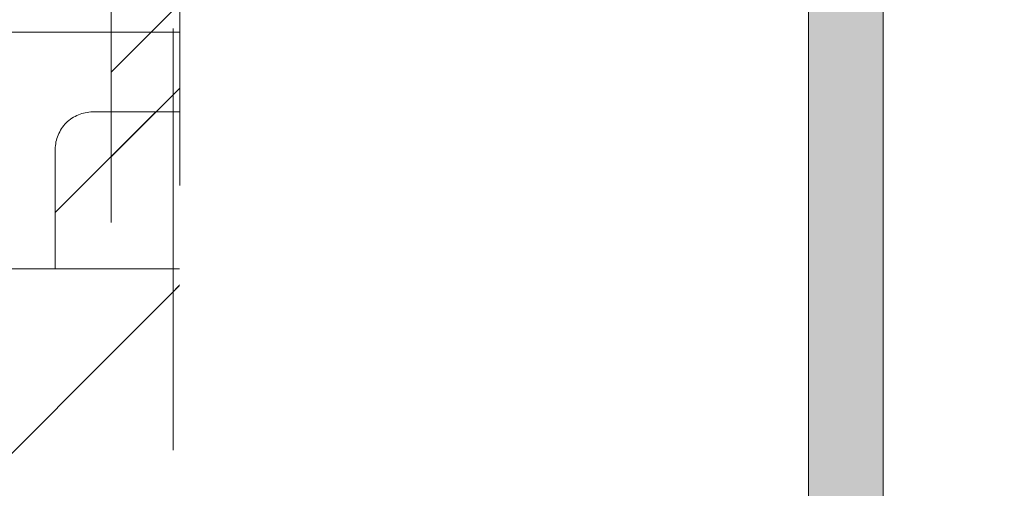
# Model space of a CAD drawing. Header units: inches. Extents: x -416 to -272, y -73 to 47.
# Tile 197 of 206: x -283.32 to -280.21, y -3.73 to -2.25. Entities that reach past the tile are written whole.
import ezdxf

# ---------------------------------------------------------------- set-up
doc = ezdxf.new("R2010")
doc.units = ezdxf.units.IN
doc.header["$LTSCALE"] = 32
doc.header["$MEASUREMENT"] = 0
doc.header["$PDMODE"] = 1
doc.header["$PDSIZE"] = -2
doc.linetypes.add('Dash Style-1', pattern=[0.083328, 0.041656, -0.041672])
for name, color, linetype, lineweight in [('Black', 7, 'Continuous', 18), ('DashLine', 7, 'Continuous', 13), ('DashLineFill', 7, 'Dash Style-1', 13), ('Drawing', 7, 'Continuous', 18), ('Leg_Locator', 7, 'Continuous', 13), ('Metal-DeskStructure', 7, 'Continuous', 13), ('None', 7, 'Continuous', 18), ('SolidLine', 7, 'Continuous', 15), ('Wood_1-H', 7, 'Continuous', 13)]:
    doc.layers.add(name, color=color, linetype=linetype, lineweight=lineweight)
pattern_1 = [(45, (0, 0), (-1.613, 1.9357), []), (45, (-1.0608, 1.0608), (-0.472346, 0.41676), [])]

# ---------------------------------------------------------------- blocks, each defined once
blk = doc.blocks.new('1BRPFY-Leg_Plate (2D)')
at = {"layer": 'DashLineFill', "linetype": 'Continuous', "lineweight": 13}
h = blk.add_hatch(dxfattribs=at)
h.set_pattern_fill('Steel', color=253, style=0, pattern_type=2)
h.set_pattern_definition(pattern_1)
edge = h.paths.add_edge_path()
edge.add_arc((-1.7047, 1.7047), 0.126, 90, 180, ccw=False)
edge.add_line((-1.7047, 1.8307), (1.7047, 1.8307))
edge.add_arc((1.7047, 1.7047), 0.126, 0, 90, ccw=False)
edge.add_line((1.8307, 1.7047), (1.8307, -1.7047))
edge.add_arc((1.7047, -1.7047), 0.126, -90, 0, ccw=False)
edge.add_line((1.7047, -1.8307), (-1.7047, -1.8307))
edge.add_arc((-1.7047, -1.7047), 0.126, 180, 270, ccw=False)
edge.add_line((-1.8307, -1.7047), (-1.8307, 1.7047))
at = {"layer": 'DashLineFill', "flags": 128}
blk.add_lwpolyline([(-1.8307, 1.7047, -0.414214), (-1.7047, 1.8307), (1.7047, 1.8307, -0.414214), (1.8307, 1.7047), (1.8307, -1.7047, -0.414214), (1.7047, -1.8307), (-1.7047, -1.8307, -0.414214), (-1.8307, -1.7047)], format="xyb", close=True, dxfattribs=at)
blk = doc.blocks.new('1BRPX8-Util_Bkt_Lg-F (2D)')
at = {"layer": 'DashLineFill', "linetype": 'Continuous', "lineweight": 13}
h = blk.add_hatch(dxfattribs=at)
h.set_pattern_fill('Steel', color=253, style=0, pattern_type=2)
h.set_pattern_definition(pattern_1)
edge = h.paths.add_edge_path()
edge.add_line((-4.4685, 7.5394), (-2.4213, 7.5394))
edge.add_line((-2.4213, 7.5394), (-2.4213, 7.9173))
edge.add_arc((-2.3031, 7.9173), 0.1181, 90, 180, ccw=False)
edge.add_line((-2.3031, 8.0354), (2.3031, 8.0354))
edge.add_arc((2.3031, 7.9173), 0.1181, 0, 90, ccw=False)
edge.add_line((2.4213, 7.9173), (2.4213, 7.5394))
edge.add_line((2.4213, 7.5394), (4.4685, 7.5394))
edge.add_line((4.4685, 7.5394), (4.4685, 7.4055))
edge.add_line((4.4685, 7.4055), (3.1299, 7.4055))
edge.add_line((3.1299, 7.4055), (3.1299, -2.0118))
edge.add_line((3.1299, -2.0118), (4.4685, -2.0118))
edge.add_line((4.4685, -2.0118), (4.4685, -2.1457))
edge.add_line((4.4685, -2.1457), (2.4213, -2.1457))
edge.add_line((2.4213, -2.1457), (2.4213, -2.5236))
edge.add_arc((2.3031, -2.5236), 0.1181, 270, 360, ccw=False)
edge.add_line((2.3031, -2.6417), (-2.3031, -2.6417))
edge.add_arc((-2.3031, -2.5236), 0.1181, 180, 270, ccw=False)
edge.add_line((-2.4213, -2.5236), (-2.4213, -2.1457))
edge.add_line((-2.4213, -2.1457), (-4.4685, -2.1457))
edge.add_line((-4.4685, -2.1457), (-4.4685, -2.0118))
edge.add_line((-4.4685, -2.0118), (-3.1299, -2.0118))
edge.add_line((-3.1299, -2.0118), (-3.1299, 7.4055))
edge.add_line((-3.1299, 7.4055), (-4.4685, 7.4055))
edge.add_line((-4.4685, 7.4055), (-4.4685, 7.5394))
at = {"layer": 'DashLineFill', "flags": 128}
blk.add_lwpolyline([(-4.4685, 7.5394), (-2.4213, 7.5394), (-2.4213, 7.9173, -0.414214), (-2.3031, 8.0354), (2.3031, 8.0354, -0.414214), (2.4213, 7.9173), (2.4213, 7.5394), (4.4685, 7.5394), (4.4685, 7.4055), (3.1299, 7.4055), (3.1299, -2.0118), (4.4685, -2.0118), (4.4685, -2.1457), (2.4213, -2.1457), (2.4213, -2.5236, -0.414214), (2.3031, -2.6417), (-2.3031, -2.6417, -0.414214), (-2.4213, -2.5236), (-2.4213, -2.1457), (-4.4685, -2.1457), (-4.4685, -2.0118), (-3.1299, -2.0118), (-3.1299, 7.4055), (-4.4685, 7.4055)], format="xyb", close=True, dxfattribs=at)
blk = doc.blocks.new('Slate-LegBrace (2D)')
at = {"layer": 'DashLineFill', "linetype": 'Continuous', "lineweight": 13}
h = blk.add_hatch(dxfattribs=at)
h.set_pattern_fill('Steel', color=253, style=0, pattern_type=2)
h.set_pattern_definition(pattern_1)
edge = h.paths.add_edge_path()
edge.add_line((-2.1996, -0.1352), (-1.3748, -0.1352))
edge.add_arc((0, -0.0136), 1.3801, 185.0546, 354.9454)
edge.add_line((1.3748, -0.1352), (2.1997, -0.1352))
edge.add_arc((0.0001, -0.0171), 2.2028, 183.0731, 356.9269, ccw=False)
h = blk.add_hatch(dxfattribs=at)
h.set_pattern_fill('Steel', color=253, style=0, pattern_type=2)
h.set_pattern_definition(pattern_1)
edge = h.paths.add_edge_path()
edge.add_line((2.1917, -0.2375), (1.4637, -0.2375))
edge.add_arc((-0.0001, -0.017), 1.4803, 188.5653, 351.4347, ccw=False)
edge.add_line((-1.4639, -0.2375), (-2.1918, -0.2375))
edge.add_line((-2.1918, -0.2375), (-2.1997, -0.1352))
edge.add_line((-2.1997, -0.1352), (-1.3748, -0.1352))
edge.add_arc((0, -0.0136), 1.3801, 185.0546, 354.9454)
edge.add_line((1.3748, -0.1352), (2.1996, -0.1352))
edge.add_line((2.1996, -0.1352), (2.1917, -0.2375))
h = blk.add_hatch(dxfattribs=at)
h.set_pattern_fill('Steel', color=253, style=0, pattern_type=2)
h.set_pattern_definition(pattern_1)
h.paths.add_polyline_path([(0.6865, -1.8192), (0.6948, -1.8196), (0.7031, -1.8208), (0.7111, -1.8228), (0.7189, -1.8256), (0.7265, -1.8292), (0.7336, -1.8334), (0.7403, -1.8384), (0.7464, -1.844), (0.752, -1.8501), (0.757, -1.8568), (0.7612, -1.8639), (0.7648, -1.8714), (0.7676, -1.8792), (0.7696, -1.8873), (0.7709, -1.8955), (0.7713, -1.9038), (0.7709, -1.9121), (0.7697, -1.9203), (0.7677, -1.9284), (0.7649, -1.9362), (0.7613, -1.9437), (0.7571, -1.9508), (0.7521, -1.9575), (0.7466, -1.9637), (0.7404, -1.9692), (0.7337, -1.9742), (0.7266, -1.9785), (0.7191, -1.982), (0.7113, -1.9848), (0.7032, -1.9869), (0.695, -1.9881), (0.6867, -1.9885), (0.6784, -1.9881), (0.6702, -1.9869), (0.6622, -1.9849), (0.6543, -1.9821), (0.6468, -1.9786), (0.6397, -1.9743), (0.633, -1.9694), (0.6268, -1.9638), (0.6213, -1.9576), (0.6163, -1.951), (0.612, -1.9438), (0.6085, -1.9363), (0.6057, -1.9285), (0.6036, -1.9205), (0.6024, -1.9123), (0.602, -1.904), (0.6024, -1.8957), (0.6036, -1.8874), (0.6056, -1.8794), (0.6084, -1.8716), (0.6119, -1.864), (0.6162, -1.8569), (0.6212, -1.8502), (0.6267, -1.8441), (0.6329, -1.8385), (0.6395, -1.8335), (0.6467, -1.8293), (0.6542, -1.8257), (0.662, -1.8229), (0.67, -1.8209), (0.6783, -1.8196)])
at = {"layer": 'DashLineFill', "flags": 128}
for points in [[(2.1917, -0.2375), (1.4637, -0.2375, -0.860663), (-1.4639, -0.2375), (-2.1918, -0.2375), (-2.1997, -0.1352), (-1.3748, -0.1352, 0.915455), (1.3748, -0.1352), (2.1996, -0.1352)], [(-2.1996, -0.1352), (-1.3748, -0.1352, 0.915455), (1.3748, -0.1352), (2.1997, -0.1352, -0.947752)]]:
    blk.add_lwpolyline(points, format="xyb", close=True, dxfattribs=at)
blk.add_lwpolyline([(0.6865, -1.8192), (0.6948, -1.8196), (0.7031, -1.8208), (0.7111, -1.8228), (0.7189, -1.8256), (0.7265, -1.8292), (0.7336, -1.8334), (0.7403, -1.8384), (0.7464, -1.844), (0.752, -1.8501), (0.757, -1.8568), (0.7612, -1.8639), (0.7648, -1.8714), (0.7676, -1.8792), (0.7696, -1.8873), (0.7709, -1.8955), (0.7713, -1.9038), (0.7709, -1.9121), (0.7697, -1.9203), (0.7677, -1.9284), (0.7649, -1.9362), (0.7613, -1.9437), (0.7571, -1.9508), (0.7521, -1.9575), (0.7466, -1.9637), (0.7404, -1.9692), (0.7337, -1.9742), (0.7266, -1.9785), (0.7191, -1.982), (0.7113, -1.9848), (0.7032, -1.9869), (0.695, -1.9881), (0.6867, -1.9885), (0.6784, -1.9881), (0.6702, -1.9869), (0.6622, -1.9849), (0.6543, -1.9821), (0.6468, -1.9786), (0.6397, -1.9743), (0.633, -1.9694), (0.6268, -1.9638), (0.6213, -1.9576), (0.6163, -1.951), (0.612, -1.9438), (0.6085, -1.9363), (0.6057, -1.9285), (0.6036, -1.9205), (0.6024, -1.9123), (0.602, -1.904), (0.6024, -1.8957), (0.6036, -1.8874), (0.6056, -1.8794), (0.6084, -1.8716), (0.6119, -1.864), (0.6162, -1.8569), (0.6212, -1.8502), (0.6267, -1.8441), (0.6329, -1.8385), (0.6395, -1.8335), (0.6467, -1.8293), (0.6542, -1.8257), (0.662, -1.8229), (0.67, -1.8209), (0.6783, -1.8196)], close=True, dxfattribs=at)
blk = doc.blocks.new('TLLegSleeve (2D)')
at = {"layer": 'DashLineFill', "linetype": 'Continuous', "lineweight": 13}
h = blk.add_hatch(dxfattribs=at)
h.set_pattern_fill('Steel', color=253, style=0, pattern_type=2)
h.set_pattern_definition(pattern_1)
edge = h.paths.add_edge_path()
edge.add_line((1.0827, 1.4023), (1.0827, 2.9134))
edge.add_arc((0, 2.9134), 1.0827, 0, 180)
edge.add_line((-1.0827, 2.9134), (-1.0827, 1.4023))
edge.add_arc((0, 0), 1.7717, 127.6699, 412.3301)
edge.add_line((1.0827, 1.4023), (1.0827, 1.4023))
edge = h.paths.add_edge_path()
edge.add_arc((0, 2.9134), 0.748, 0, 180, ccw=False)
edge.add_arc((0, 2.9134), 0.748, 180, 360, ccw=False)
edge = h.paths.add_edge_path()
edge.add_arc((0, 0), 1.437, 0, 180, ccw=False)
edge.add_arc((0, 0), 1.437, 180, 360, ccw=False)
at = {"layer": 'DashLine', "color": 8, "flags": 128}
blk.add_lwpolyline([(0.9187, -1.3749), (0.7795, -1.4583), (0.6328, -1.5277), (0.48, -1.5823), (0.3226, -1.6218), (0.1621, -1.6456), (0, -1.6535), (-0.1621, -1.6456), (-0.3226, -1.6218), (-0.48, -1.5823), (-0.6328, -1.5277)], dxfattribs=at)
at = {"layer": 'DashLineFill', "flags": 128}
blk.add_lwpolyline([(1.0827, 1.4023), (1.0827, 2.9134, 1), (-1.0827, 2.9134), (-1.0827, 1.4023, 2.931619), (1.0827, 1.4023)], format="xyb", close=True, dxfattribs=at)
blk = doc.blocks.new('Group-105')
at = {"layer": 'DashLine', "flags": 128}
blk.add_lwpolyline([(0.7874, -10.4528), (17.687, -10.4528), (17.687, -11.2008), (0.7874, -11.2008)], close=True, dxfattribs=at)
at = {"layer": 'SolidLine', "flags": 128}
blk.add_lwpolyline([(0.7874, -0.7677), (71.2598, -0.7677), (71.2598, -11.2008), (0.7874, -11.2008)], close=True, dxfattribs=at)
blk.add_lwpolyline([(7.3425, -8.3071, -0.414214), (9.0551, -6.5945, -0.414214), (10.7677, -8.3071, -0.414214), (9.0551, -10.0197, -0.414214)], format="xyb", close=True, dxfattribs=at)
at = {"layer": 'Wood_1-H', "color": 7}
for name in ['1BRPX8-Util_Bkt_Lg-F (2D)', 'TLLegSleeve (2D)', 'Slate-LegBrace (2D)', '1BRPFY-Leg_Plate (2D)']:
    blk.add_blockref(name, (9.0551, -8.3071), dxfattribs=at)
blk = doc.blocks.new('Group-50')
at = {"layer": 'DashLineFill', "linetype": 'Continuous', "lineweight": 13}
h = blk.add_hatch(dxfattribs=at)
h.set_pattern_fill('Steel', color=253, style=0, pattern_type=2)
h.set_pattern_definition(pattern_1)
h.paths.add_polyline_path([(-2.0669, 1.3976), (2.0669, 1.3976), (2.0669, 0.1378), (2.1063, 0.1378), (2.1063, -0.1378), (2.0669, -0.1378), (2.0669, -5.2756), (2.1063, -5.2756), (2.1063, -5.5512), (2.0669, -5.5512), (2.0669, -5.8268), (-2.0669, -5.8268), (-2.0669, -5.5512), (-2.1063, -5.5512), (-2.1063, -5.2756), (-2.0669, -5.2756), (-2.0669, -0.1378), (-2.1063, -0.1378), (-2.1063, 0.1378), (-2.0669, 0.1378)])
at = {"layer": 'DashLineFill', "flags": 128}
blk.add_lwpolyline([(-2.0669, 1.3976), (2.0669, 1.3976), (2.0669, 0.1378), (2.1063, 0.1378), (2.1063, -0.1378), (2.0669, -0.1378), (2.0669, -5.2756), (2.1063, -5.2756), (2.1063, -5.5512), (2.0669, -5.5512), (2.0669, -5.8268), (-2.0669, -5.8268), (-2.0669, -5.5512), (-2.1063, -5.5512), (-2.1063, -5.2756), (-2.0669, -5.2756), (-2.0669, -0.1378), (-2.1063, -0.1378), (-2.1063, 0.1378), (-2.0669, 0.1378)], close=True, dxfattribs=at)
blk = doc.blocks.new('TL14_upper_leg (2D)')
at = {"layer": 'DashLine', "color": 7}
blk.add_blockref('Group-50', (0, 0), dxfattribs=at)
blk = doc.blocks.new('Group-54')
at = {"layer": 'DashLine'}
for p, q in [((-0.0002, 1.2323), (-0.0002, 1.4685)), ((-0.1183, 1.1142), (-0.3545, 1.1142)), ((0.1179, 1.1142), (0.3541, 1.1142)), ((-0.0002, 0.9961), (-0.0002, 0.7598))]:
    blk.add_line(p, q, dxfattribs=at)
at = {"layer": 'DashLine', "flags": 128}
blk.add_lwpolyline([(-0.2561, 1.1142), (-0.2549, 1.1393), (-0.2512, 1.1641), (-0.2451, 1.1885), (-0.2366, 1.2121), (-0.2259, 1.2348), (-0.213, 1.2563), (-0.198, 1.2765), (-0.1812, 1.2951), (-0.1625, 1.312), (-0.1424, 1.327), (-0.1208, 1.3399), (-0.0981, 1.3506), (-0.0745, 1.3591), (-0.0501, 1.3652), (-0.0253, 1.3688), (-0.0002, 1.3701), (0.0249, 1.3688), (0.0497, 1.3652), (0.0741, 1.3591), (0.0977, 1.3506), (0.1204, 1.3399), (0.142, 1.327), (0.1621, 1.312), (0.1808, 1.2951), (0.1976, 1.2765), (0.2126, 1.2563), (0.2255, 1.2348), (0.2362, 1.2121), (0.2447, 1.1885), (0.2508, 1.1641), (0.2545, 1.1393), (0.2557, 1.1142), (0.2545, 1.0891), (0.2508, 1.0642), (0.2447, 1.0399), (0.2362, 1.0162), (0.2255, 0.9935), (0.2126, 0.972), (0.1976, 0.9518), (0.1808, 0.9332), (0.1621, 0.9164), (0.142, 0.9014), (0.1204, 0.8885), (0.0977, 0.8777), (0.0741, 0.8693), (0.0497, 0.8632), (0.0249, 0.8595), (-0.0002, 0.8583), (-0.0253, 0.8595), (-0.0501, 0.8632), (-0.0745, 0.8693), (-0.0981, 0.8777), (-0.1208, 0.8885), (-0.1424, 0.9014), (-0.1625, 0.9164), (-0.1812, 0.9332), (-0.198, 0.9518), (-0.213, 0.972), (-0.2259, 0.9935), (-0.2366, 1.0162), (-0.2451, 1.0399), (-0.2512, 1.0642), (-0.2549, 1.0891)], close=True, dxfattribs=at)
blk = doc.blocks.new('1BRPT9-Bracket (2D)')
at = {"layer": 'DashLineFill', "linetype": 'Continuous', "lineweight": 13}
h = blk.add_hatch(dxfattribs=at)
h.set_pattern_fill('Steel', color=253, style=0, pattern_type=2)
h.set_pattern_definition(pattern_1)
edge = h.paths.add_edge_path()
edge.add_line((-2.3221, -8.7402), (-2.3221, 8.7402))
edge.add_line((-2.3221, 8.7402), (1.6779, 8.7402))
edge.add_arc((1.6779, 8.4882), 0.252, 0, 90, ccw=False)
edge.add_line((1.9299, 8.4882), (1.9299, 7.4803))
edge.add_line((1.9299, 7.4803), (2.3236, 7.4611))
edge.add_line((2.3236, 7.4611), (2.3236, -7.4803))
edge.add_line((2.3236, -7.4803), (1.9299, -7.4803))
edge.add_line((1.9299, -7.4803), (1.9299, -8.4882))
edge.add_arc((1.6779, -8.4882), 0.252, -90, 0, ccw=False)
edge.add_line((1.6779, -8.7402), (-2.3221, -8.7402))
at = {"layer": 'DashLineFill'}
blk.add_line((2.1268, 7.4611), (2.1268, -7.4803), dxfattribs=at)
at = {"layer": 'DashLineFill', "flags": 128}
blk.add_lwpolyline([(-2.3221, -8.7402), (-2.3221, 8.7402), (1.6779, 8.7402, -0.414214), (1.9299, 8.4882), (1.9299, 7.4803), (2.3236, 7.4611), (2.3236, -7.4803), (1.9299, -7.4803), (1.9299, -8.4882, -0.414214), (1.6779, -8.7402)], format="xyb", close=True, dxfattribs=at)
at = {"layer": 'DashLineFill', "linetype": 'Continuous', "lineweight": 5}
blk.add_point((0.0002, 1.1142), dxfattribs=at)
at = {"layer": 'Metal-DeskStructure', "color": 7}
blk.add_blockref('Group-54', (0, 0), dxfattribs=at)
blk = doc.blocks.new('SlateLegLocator-R2')
at = {"color": 255, "linetype": 'Dash Style-1', "lineweight": 5}
blk.add_wipeout([(-2.1063, 1.378), (2.1063, 1.378), (2.1063, -5.8071), (-2.1063, -5.8071)], dxfattribs=at).dxf.layer = 'Black'
at = {"layer": 'Leg_Locator', "linetype": 'Continuous', "lineweight": 0, "true_color": 0xff0000}
h = blk.add_hatch(color=1, dxfattribs=at)
edge = h.paths.add_edge_path()
edge.add_line((0, -5.0276), (-0.4795, -3.8661))
edge.add_line((-0.4795, -3.8661), (-0.1181, -3.8661))
edge.add_line((-0.1181, -3.8661), (-0.1181, -1.3722))
edge.add_arc((0, -0.1575), 1.2205, 264.4466, 275.5534)
edge.add_line((0.1181, -1.3722), (0.1181, -3.8661))
edge.add_line((0.1181, -3.8661), (0.4795, -3.8661))
edge.add_line((0.4795, -3.8661), (0, -5.0276))
at = {"layer": 'Black', "linetype": 'Dash Style-1', "lineweight": 5, "flags": 128}
blk.add_lwpolyline([(-2.1063, 1.378), (2.1063, 1.378), (2.1063, -5.8071), (-2.1063, -5.8071)], close=True, dxfattribs=at)
at = {"layer": 'Leg_Locator', "flags": 128}
blk.add_lwpolyline([(0, -5.0276), (-0.4795, -3.8661), (-0.1181, -3.8661), (-0.1181, -1.3722, 0.048501), (0.1181, -1.3722), (0.1181, -3.8661), (0.4795, -3.8661)], format="xyb", close=True, dxfattribs=at)
blk = doc.blocks.new('Group-106')
at = {"layer": 'None', "color": 7}
for name, p in [('1BRPT9-Bracket (2D)', (8.9764, -12.0079)), ('1BRPFY-Leg_Plate (2D)', (8.9764, -8.3071)), ('TL14_upper_leg (2D)', (8.9764, -8.3071))]:
    blk.add_blockref(name, p, dxfattribs=at)
blk.add_blockref('SlateLegLocator-R2', (8.9764, -8.3071), dxfattribs=at)
blk = doc.blocks.new('Group-107')
at = {"layer": 'None'}
blk.add_blockref('Group-105', (0, 0), dxfattribs=at)
blk.add_blockref('Group-106', (0, 0), dxfattribs=at)
blk = doc.blocks.new('SL Credenza Desk (2D)-3')
at = {"layer": 'None'}
blk.add_blockref('Group-107', (0, 0), dxfattribs=at)
at = {"layer": 'Drawing', "color": 0, "flags": 1}
for tag in ['Tag', 'Catalog', 'Option1', 'Option2', 'Option3', 'Option4', 'Option5', 'Option6', 'Option7', 'Option8', 'Option9', 'Option10', 'Option11', 'Option12', 'Custom', 'FinishGroup', 'Discount', 'Item2', 'Item3', 'Item6', 'Item9', 'Item10', 'Item12', 'Item13', 'Item16', 'Item19', 'Item20', 'Item21', 'Item22', 'Item23', 'Item24', 'Item25', 'Item8', 'Item18', 'Item1', 'Item4', 'Item5', 'Item7', 'Item11', 'Item14', 'Item15', 'Item17']:
    blk.add_attdef(tag, (15.7192, 1.4853), '', height=0.00709, dxfattribs=at)
blk = doc.blocks.new('Group-108')
at = {"layer": 'Drawing', "rotation": 180}
blk.add_blockref('SL Credenza Desk (2D)-3', (87.727, 1.4853), dxfattribs=at)
at = {"layer": 'Drawing', "color": 0, "flags": 1}
for tag in ['Tag', 'Catalog', 'Option1', 'Option2', 'Option3', 'Option4', 'Option5', 'Option6', 'Option7', 'Option8', 'Option9', 'Option10', 'Option11', 'Option12', 'Custom', 'FinishGroup', 'Discount', 'Item2', 'Item3', 'Item6', 'Item9', 'Item10', 'Item12', 'Item13', 'Item16', 'Item19', 'Item20', 'Item21', 'Item22', 'Item23', 'Item24', 'Item25', 'Item8', 'Item18', 'Item1', 'Item4', 'Item5', 'Item7', 'Item11', 'Item14', 'Item15', 'Item17']:
    blk.add_attdef(tag, (15.7192, 1.4853), '', height=0.00709, dxfattribs=at)

msp = doc.modelspace()

# ---------------------------------------------------------------- block references
at = {"layer": 'Drawing', "color": 7}
msp.add_blockref('Group-108', (-359.4593, -14.9775), dxfattribs=at)

doc.saveas('drawing.dxf')
